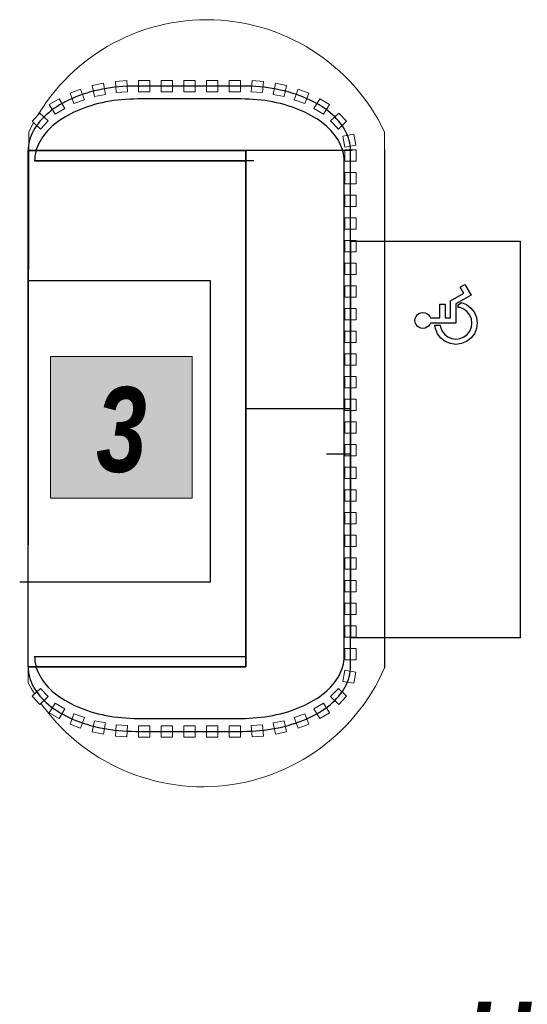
# Model space of a CAD drawing. Header units: millimetres. Extents: x -13157241 to -13144429, y -44179 to -36532.
# Tile 6 of 26: x -13154561 to -13153665, y -40530 to -38792. Entities that reach past the tile are written whole.
import ezdxf

# ---------------------------------------------------------------- set-up
doc = ezdxf.new("R2010")
doc.units = ezdxf.units.MM
doc.header["$MEASUREMENT"] = 0
doc.linetypes.add('Wipeout_Contour', pattern=[1000, 0, -1000])
for name, color, linetype in [('0._RDC (85)_1_0', 7, 'Continuous'), ('0._RDC (85)_1_AAG constr dalles', 7, 'Continuous'), ('0._RDC (85)_1_AAG constr Poteaux', 7, 'Continuous'), ('0._RDC (85)_1_AAG PRO VRD EP', 7, 'Continuous')]:
    doc.layers.add(name, color=color, linetype=linetype)
doc.styles.add('STYLE_GENERE_3', font='txt', dxfattribs={"width": 0.8})

msp = doc.modelspace()

# ---------------------------------------------------------------- hatches: boundary and pattern name
at = {"layer": '0._RDC (85)_1_0', "linetype": 'Continuous', "lineweight": 20, "true_color": 0xff9122}
msp.add_hatch(color=30, dxfattribs=at).paths.add_polyline_path([(-13154506.4, -39386), (-13154506.4, -39636), (-13154256.4, -39636), (-13154256.4, -39386)])

# ---------------------------------------------------------------- linework, layer by layer
at = {"layer": '0._RDC (85)_1_0', "color": 7, "linetype": 'Continuous', "lineweight": 30}
for p, q in [((-13153916.9, -39020.7), (-13153916.9, -39070.7)), ((-13153916.9, -39070.7), (-13153916.9, -39885.7)), ((-13153916.9, -39885.7), (-13153916.9, -39935.7))]:
    msp.add_line(p, q, dxfattribs=at)
at = {"layer": '0._RDC (85)_1_0', "color": 7, "linetype": 'Continuous', "lineweight": 30, "flags": 128}
for points in [[(-13154161.6, -39022.6), (-13154545.9, -39022.6)], [(-13154161.6, -39022.6), (-13154545.9, -39022.6)], [(-13154161.6, -39022.6), (-13154545.9, -39022.6)], [(-13154545.8, -39252.6), (-13154545.8, -39022.6)], [(-13154545.8, -39022.6), (-13154161.6, -39022.6)], [(-13154161.6, -39022.6), (-13154161.6, -39933.9)], [(-13154161.6, -39933.9), (-13154161.6, -39478.2), (-13154161.6, -39022.6)], [(-13154161.6, -39933.9), (-13154161.6, -39478.2), (-13154161.6, -39022.6)], [(-13154161.6, -39933.9), (-13154161.6, -39478.2), (-13154161.6, -39022.6)], [(-13154534.6, -39040.5), (-13154161.6, -39040.5)], [(-13154161.6, -39040.8), (-13154534.6, -39040.8)], [(-13154161.6, -39915.6), (-13154161.6, -39040.8)], [(-13154147.4, -39040.8), (-13154161.6, -39040.8)], [(-13153676.9, -39882.7), (-13153676.9, -39182.7)], [(-13154545.8, -39783.9), (-13154545.8, -39252.6)], [(-13154224.3, -39252.6), (-13154545.8, -39252.6)], [(-13154224.3, -39783.9), (-13154224.3, -39252.6)], [(-13153783.2, -39263.6), (-13153775, -39258.9)], [(-13153775, -39258.9), (-13153764.2, -39277.6)], [(-13153800.3, -39287.6), (-13153777, -39274.2)], [(-13153764.2, -39277.6), (-13153790.9, -39293)], [(-13153777, -39274.2), (-13153783.2, -39263.6)], [(-13153764.2, -39277.6), (-13153768.9, -39269.5)], [(-13153781.2, -39290.9), (-13153772.2, -39294.6), (-13153764.4, -39300.6), (-13153758.4, -39308.4), (-13153754.7, -39317.4), (-13153753.4, -39327.1), (-13153754.7, -39336.8), (-13153758.4, -39345.9), (-13153764.4, -39353.7), (-13153772.2, -39359.6), (-13153781.2, -39363.4), (-13153790.9, -39364.7), (-13153800.7, -39363.4), (-13153809.7, -39359.6), (-13153817.5, -39353.7), (-13153823.5, -39345.9), (-13153827.2, -39336.8), (-13153828, -39330.8)], [(-13153819.3, -39317.7), (-13153819.3, -39293.9)], [(-13153819.3, -39293.9), (-13153809.9, -39293.9)], [(-13153809.9, -39293.9), (-13153809.9, -39317.7)], [(-13153800.3, -39317.7), (-13153800.3, -39287.6)], [(-13153790.9, -39293), (-13153790.9, -39327.1)], [(-13153787.3, -39294.8), (-13153781.2, -39290.9)], [(-13153787.3, -39299.4), (-13153787.3, -39294.8)], [(-13153835.9, -39327.1), (-13153836.9, -39329.5), (-13153839.2, -39332.4), (-13153842.1, -39334.6), (-13153845.5, -39336), (-13153849.1, -39336.5), (-13153852.8, -39336), (-13153856.2, -39334.6), (-13153859.1, -39332.4), (-13153861.3, -39329.5), (-13153862.7, -39326.1), (-13153863.2, -39322.4), (-13153862.7, -39318.8), (-13153861.3, -39315.4), (-13153859.1, -39312.5), (-13153856.2, -39310.2), (-13153852.8, -39308.8), (-13153849.1, -39308.4), (-13153845.5, -39308.8), (-13153842.1, -39310.2), (-13153839.2, -39312.5), (-13153836.9, -39315.4), (-13153835.9, -39317.7)], [(-13153818.6, -39330.8), (-13153818.1, -39334.4), (-13153815.3, -39341.2), (-13153810.8, -39347), (-13153805, -39351.5), (-13153798.2, -39354.3), (-13153790.9, -39355.3), (-13153783.6, -39354.3), (-13153776.9, -39351.5), (-13153771, -39347), (-13153766.5, -39341.2), (-13153763.7, -39334.4), (-13153762.8, -39327.1), (-13153763.7, -39319.8), (-13153766.5, -39313), (-13153771, -39307.2), (-13153776.9, -39302.7), (-13153783.6, -39299.9), (-13153787.3, -39299.4)], [(-13153835.9, -39317.7), (-13153819.3, -39317.7)], [(-13153790.9, -39327.1), (-13153835.9, -39327.1)], [(-13153828, -39330.8), (-13153818.6, -39330.8)], [(-13153809.9, -39317.7), (-13153800.3, -39317.7)], [(-13154560.9, -39783.9), (-13154545.8, -39783.9), (-13154224.3, -39783.9)], [(-13154545.8, -39933.9), (-13154545.8, -39783.9)], [(-13154534.6, -39915.6), (-13154161.6, -39915.6)], [(-13154545.9, -39933.9), (-13154161.6, -39933.9)], [(-13154545.9, -39933.9), (-13154161.6, -39933.9)], [(-13154545.9, -39933.9), (-13154161.6, -39933.9)], [(-13154161.6, -39933.9), (-13154545.8, -39933.9)]]:
    msp.add_lwpolyline(points, dxfattribs=at)
at = {"layer": '0._RDC (85)_1_0', "color": 7, "linetype": 'Continuous', "lineweight": 20, "flags": 128}
msp.add_lwpolyline([(-13154506.4, -39386), (-13154256.4, -39386), (-13154256.4, -39636), (-13154506.4, -39636)], close=True, dxfattribs=at)
at = {"layer": '0._RDC (85)_1_AAG constr dalles', "color": 250, "linetype": 'Continuous', "lineweight": 0, "true_color": 0x191919, "flags": 128}
msp.add_lwpolyline([(-13154546, -39961.9, 0.624646), (-13153916.9, -39935.7), (-13153916.9, -38990, 0.631773), (-13154544.9, -38989.9)], format="xyb", close=True, dxfattribs=at)

# ---------------------------------------------------------------- texts
at = {"layer": '0._RDC (85)_1_AAG PRO VRD EP', "color": 250, "linetype": 'Continuous', "lineweight": 0, "true_color": 0x191919, "insert": (-13154381.4, -39592.1), "char_height": 150, "attachment_point": 8, "style": 'STYLE_GENERE_3'}
msp.add_mtext('\\A1;{\\pqc;\\fCentury Gothic|b1|i1|c0|p0;\\W0.800000;3}', dxfattribs=at)

# ---------------------------------------------------------------- wipeouts: each hides what was drawn before it
at = {"color": 254, "linetype": 'Wipeout_Contour', "lineweight": 0, "ltscale": 52613514.91830923}
msp.add_wipeout([(-13153857.9, -40730.6), (-13152774.3, -40730.6), (-13152774.3, -40461.5), (-13153857.9, -40461.5)], dxfattribs=at).dxf.layer = '0._RDC (85)_1_0'

# ---------------------------------------------------------------- next in the draw order: texts
at = {"layer": '0._RDC (85)_1_0', "color": 250, "linetype": 'Continuous', "lineweight": 0, "true_color": 0x191919, "insert": (-13153316.1, -40677.1), "char_height": 150, "attachment_point": 8, "style": 'STYLE_GENERE_3'}
msp.add_mtext('\\A1;{\\pqc;\\fCentury Gothic|b1|i1|c0|p0;\\W0.800000;HSP \\fCentury Gothic|b1|i1|c0|p0;\\W0.800000;300\\fCentury Gothic|b1|i1|c0|p0;\\W0.800000; cm}', dxfattribs=at)

# ---------------------------------------------------------------- next in the draw order: wipeouts: each hides what was drawn before it
at = {"color": 254, "linetype": 'Wipeout_Contour', "lineweight": 0, "ltscale": 52618067.49325754}
msp.add_wipeout([(-13154453.3, -38914.2), (-13154472.1, -38921), (-13154465.2, -38939.8), (-13154446.5, -38933)], dxfattribs=at).dxf.layer = '0._RDC (85)_1_AAG constr Poteaux'
at = {"color": 254, "linetype": 'Wipeout_Contour', "lineweight": 0, "ltscale": 52617914.58149637}
msp.add_wipeout([(-13154413.2, -38903.8), (-13154432.8, -38907.7), (-13154428.9, -38927.3), (-13154409.3, -38923.4)], dxfattribs=at).dxf.layer = '0._RDC (85)_1_AAG constr Poteaux'
at = {"color": 254, "linetype": 'Wipeout_Contour', "lineweight": 0, "ltscale": 52617755.93949653}
msp.add_wipeout([(-13154372.1, -38899), (-13154392.1, -38900.4), (-13154390.7, -38920.3), (-13154370.8, -38919)], dxfattribs=at).dxf.layer = '0._RDC (85)_1_AAG constr Poteaux'
at = {"color": 254, "linetype": 'Wipeout_Contour', "lineweight": 0, "ltscale": 52617595.9031151}
msp.add_wipeout([(-13154331.4, -38898.7), (-13154351.4, -38898.7), (-13154351.4, -38918.7), (-13154331.4, -38918.7)], dxfattribs=at).dxf.layer = '0._RDC (85)_1_AAG constr Poteaux'
at = {"color": 254, "linetype": 'Wipeout_Contour', "lineweight": 0, "ltscale": 52617435.90381502}
msp.add_wipeout([(-13154291.4, -38898.7), (-13154311.4, -38898.7), (-13154311.4, -38918.7), (-13154291.4, -38918.7)], dxfattribs=at).dxf.layer = '0._RDC (85)_1_AAG constr Poteaux'
at = {"color": 254, "linetype": 'Wipeout_Contour', "lineweight": 0, "ltscale": 52617275.90451493}
msp.add_wipeout([(-13154271.4, -38898.7), (-13154271.4, -38918.7), (-13154251.4, -38918.7), (-13154251.4, -38898.7)], dxfattribs=at).dxf.layer = '0._RDC (85)_1_AAG constr Poteaux'
at = {"color": 254, "linetype": 'Wipeout_Contour', "lineweight": 0, "ltscale": 52617115.90521486}
msp.add_wipeout([(-13154231.4, -38898.7), (-13154231.4, -38918.7), (-13154211.4, -38918.7), (-13154211.4, -38898.7)], dxfattribs=at).dxf.layer = '0._RDC (85)_1_AAG constr Poteaux'
at = {"color": 254, "linetype": 'Wipeout_Contour', "lineweight": 0, "ltscale": 52616955.90591478}
msp.add_wipeout([(-13154191.4, -38898.7), (-13154191.4, -38918.7), (-13154171.4, -38918.7), (-13154171.4, -38898.7)], dxfattribs=at).dxf.layer = '0._RDC (85)_1_AAG constr Poteaux'
at = {"color": 254, "linetype": 'Wipeout_Contour', "lineweight": 0, "ltscale": 52616795.89256749}
msp.add_wipeout([(-13154150.7, -38899), (-13154152.1, -38919), (-13154132.1, -38920.3), (-13154130.8, -38900.4)], dxfattribs=at).dxf.layer = '0._RDC (85)_1_AAG constr Poteaux'
at = {"color": 254, "linetype": 'Wipeout_Contour', "lineweight": 0, "ltscale": 52616637.39004522}
msp.add_wipeout([(-13154109.6, -38903.8), (-13154113.5, -38923.4), (-13154093.9, -38927.3), (-13154090, -38907.7)], dxfattribs=at).dxf.layer = '0._RDC (85)_1_AAG constr Poteaux'
at = {"color": 254, "linetype": 'Wipeout_Contour', "lineweight": 0, "ltscale": 52616484.7486173}
msp.add_wipeout([(-13154069.5, -38914.2), (-13154076.4, -38933), (-13154057.6, -38939.8), (-13154050.8, -38921)], dxfattribs=at).dxf.layer = '0._RDC (85)_1_AAG constr Poteaux'
at = {"color": 254, "linetype": 'Wipeout_Contour', "lineweight": 0, "ltscale": 52618209.94019786}
msp.add_wipeout([(-13154491.4, -38931.1), (-13154508.6, -38941.4), (-13154498.3, -38958.6), (-13154481.1, -38948.3)], dxfattribs=at).dxf.layer = '0._RDC (85)_1_AAG constr Poteaux'
at = {"color": 254, "linetype": 'Wipeout_Contour', "lineweight": 0, "ltscale": 52616342.7245087}
msp.add_wipeout([(-13154031.4, -38931.1), (-13154041.8, -38948.3), (-13154024.6, -38958.6), (-13154014.3, -38941.4)], dxfattribs=at).dxf.layer = '0._RDC (85)_1_AAG constr Poteaux'
at = {"color": 254, "linetype": 'Wipeout_Contour', "lineweight": 0, "ltscale": 52616139.21891277}
msp.add_wipeout([(-13153966.9, -39041.5), (-13153966.9, -39021.5), (-13153986.9, -39021.5), (-13153986.9, -39041.5)], dxfattribs=at).dxf.layer = '0._RDC (85)_1_AAG constr Poteaux'
at = {"color": 254, "linetype": 'Wipeout_Contour', "lineweight": 0, "ltscale": 52616139.69391833}
msp.add_wipeout([(-13153966.9, -39081.5), (-13153966.9, -39061.5), (-13153986.9, -39061.5), (-13153986.9, -39081.5)], dxfattribs=at).dxf.layer = '0._RDC (85)_1_AAG constr Poteaux'
at = {"color": 254, "linetype": 'Wipeout_Contour', "lineweight": 0, "ltscale": 52616140.16941044}
msp.add_wipeout([(-13153966.9, -39121.5), (-13153966.9, -39101.5), (-13153986.9, -39101.5), (-13153986.9, -39121.5)], dxfattribs=at).dxf.layer = '0._RDC (85)_1_AAG constr Poteaux'
at = {"color": 254, "linetype": 'Wipeout_Contour', "lineweight": 0, "ltscale": 52616140.64538909}
msp.add_wipeout([(-13153966.9, -39161.5), (-13153966.9, -39141.5), (-13153986.9, -39141.5), (-13153986.9, -39161.5)], dxfattribs=at).dxf.layer = '0._RDC (85)_1_AAG constr Poteaux'
at = {"color": 254, "linetype": 'Wipeout_Contour', "lineweight": 0, "ltscale": 52616141.12185428}
msp.add_wipeout([(-13153966.9, -39201.5), (-13153966.9, -39181.5), (-13153986.9, -39181.5), (-13153986.9, -39201.5)], dxfattribs=at).dxf.layer = '0._RDC (85)_1_AAG constr Poteaux'
at = {"color": 254, "linetype": 'Wipeout_Contour', "lineweight": 0, "ltscale": 52616141.598806}
msp.add_wipeout([(-13153966.9, -39241.5), (-13153966.9, -39221.5), (-13153986.9, -39221.5), (-13153986.9, -39241.5)], dxfattribs=at).dxf.layer = '0._RDC (85)_1_AAG constr Poteaux'
at = {"color": 254, "linetype": 'Wipeout_Contour', "lineweight": 0, "ltscale": 52616142.07624426}
msp.add_wipeout([(-13153966.9, -39281.5), (-13153966.9, -39261.5), (-13153986.9, -39261.5), (-13153986.9, -39281.5)], dxfattribs=at).dxf.layer = '0._RDC (85)_1_AAG constr Poteaux'
at = {"color": 254, "linetype": 'Wipeout_Contour', "lineweight": 0, "ltscale": 52616142.55416907}
msp.add_wipeout([(-13153966.9, -39321.5), (-13153966.9, -39301.5), (-13153986.9, -39301.5), (-13153986.9, -39321.5)], dxfattribs=at).dxf.layer = '0._RDC (85)_1_AAG constr Poteaux'
at = {"color": 254, "linetype": 'Wipeout_Contour', "lineweight": 0, "ltscale": 52616143.03258041}
msp.add_wipeout([(-13153966.9, -39361.5), (-13153966.9, -39341.5), (-13153986.9, -39341.5), (-13153986.9, -39361.5)], dxfattribs=at).dxf.layer = '0._RDC (85)_1_AAG constr Poteaux'
at = {"color": 254, "linetype": 'Wipeout_Contour', "lineweight": 0, "ltscale": 52616143.51147829}
msp.add_wipeout([(-13153966.9, -39401.5), (-13153966.9, -39381.5), (-13153986.9, -39381.5), (-13153986.9, -39401.5)], dxfattribs=at).dxf.layer = '0._RDC (85)_1_AAG constr Poteaux'
at = {"color": 254, "linetype": 'Wipeout_Contour', "lineweight": 0, "ltscale": 52616143.9908627}
msp.add_wipeout([(-13153966.9, -39441.5), (-13153966.9, -39421.5), (-13153986.9, -39421.5), (-13153986.9, -39441.5)], dxfattribs=at).dxf.layer = '0._RDC (85)_1_AAG constr Poteaux'
at = {"color": 254, "linetype": 'Wipeout_Contour', "lineweight": 0, "ltscale": 52616144.47073366}
msp.add_wipeout([(-13153966.9, -39481.5), (-13153966.9, -39461.5), (-13153986.9, -39461.5), (-13153986.9, -39481.5)], dxfattribs=at).dxf.layer = '0._RDC (85)_1_AAG constr Poteaux'
at = {"color": 254, "linetype": 'Wipeout_Contour', "lineweight": 0, "ltscale": 52616144.95109116}
msp.add_wipeout([(-13153966.9, -39521.5), (-13153966.9, -39501.5), (-13153986.9, -39501.5), (-13153986.9, -39521.5)], dxfattribs=at).dxf.layer = '0._RDC (85)_1_AAG constr Poteaux'
at = {"color": 254, "linetype": 'Wipeout_Contour', "lineweight": 0, "ltscale": 52616145.43193519}
msp.add_wipeout([(-13153966.9, -39561.5), (-13153966.9, -39541.5), (-13153986.9, -39541.5), (-13153986.9, -39561.5)], dxfattribs=at).dxf.layer = '0._RDC (85)_1_AAG constr Poteaux'
at = {"color": 254, "linetype": 'Wipeout_Contour', "lineweight": 0, "ltscale": 52616145.91326576}
msp.add_wipeout([(-13153966.9, -39601.5), (-13153966.9, -39581.5), (-13153986.9, -39581.5), (-13153986.9, -39601.5)], dxfattribs=at).dxf.layer = '0._RDC (85)_1_AAG constr Poteaux'
at = {"color": 254, "linetype": 'Wipeout_Contour', "lineweight": 0, "ltscale": 52616146.39508286}
msp.add_wipeout([(-13153966.9, -39641.5), (-13153966.9, -39621.5), (-13153986.9, -39621.5), (-13153986.9, -39641.5)], dxfattribs=at).dxf.layer = '0._RDC (85)_1_AAG constr Poteaux'
at = {"color": 254, "linetype": 'Wipeout_Contour', "lineweight": 0, "ltscale": 52616146.87738651}
msp.add_wipeout([(-13153966.9, -39681.5), (-13153966.9, -39661.5), (-13153986.9, -39661.5), (-13153986.9, -39681.5)], dxfattribs=at).dxf.layer = '0._RDC (85)_1_AAG constr Poteaux'
at = {"color": 254, "linetype": 'Wipeout_Contour', "lineweight": 0, "ltscale": 52616147.3601767}
msp.add_wipeout([(-13153966.9, -39721.5), (-13153966.9, -39701.5), (-13153986.9, -39701.5), (-13153986.9, -39721.5)], dxfattribs=at).dxf.layer = '0._RDC (85)_1_AAG constr Poteaux'
at = {"color": 254, "linetype": 'Wipeout_Contour', "lineweight": 0, "ltscale": 52616147.84345342}
msp.add_wipeout([(-13153966.9, -39761.5), (-13153966.9, -39741.5), (-13153986.9, -39741.5), (-13153986.9, -39761.5)], dxfattribs=at).dxf.layer = '0._RDC (85)_1_AAG constr Poteaux'
at = {"color": 254, "linetype": 'Wipeout_Contour', "lineweight": 0, "ltscale": 52616148.32721668}
msp.add_wipeout([(-13153966.9, -39801.5), (-13153966.9, -39781.5), (-13153986.9, -39781.5), (-13153986.9, -39801.5)], dxfattribs=at).dxf.layer = '0._RDC (85)_1_AAG constr Poteaux'
at = {"color": 254, "linetype": 'Wipeout_Contour', "lineweight": 0, "ltscale": 52616148.81146648}
msp.add_wipeout([(-13153966.9, -39841.5), (-13153966.9, -39821.5), (-13153986.9, -39821.5), (-13153986.9, -39841.5)], dxfattribs=at).dxf.layer = '0._RDC (85)_1_AAG constr Poteaux'
at = {"color": 254, "linetype": 'Wipeout_Contour', "lineweight": 0, "ltscale": 52616149.29620282}
msp.add_wipeout([(-13153966.9, -39881.5), (-13153966.9, -39861.5), (-13153986.9, -39861.5), (-13153986.9, -39881.5)], dxfattribs=at).dxf.layer = '0._RDC (85)_1_AAG constr Poteaux'
at = {"color": 254, "linetype": 'Wipeout_Contour', "lineweight": 0, "ltscale": 52616149.78142569}
msp.add_wipeout([(-13153966.9, -39921.5), (-13153966.9, -39901.5), (-13153986.9, -39901.5), (-13153986.9, -39921.5)], dxfattribs=at).dxf.layer = '0._RDC (85)_1_AAG constr Poteaux'
at = {"color": 254, "linetype": 'Wipeout_Contour', "lineweight": 0, "ltscale": 52616159.23769826}
msp.add_wipeout([(-13153971, -39963), (-13153967.6, -39943.3), (-13153987.3, -39939.9), (-13153990.7, -39959.6)], dxfattribs=at).dxf.layer = '0._RDC (85)_1_AAG constr Poteaux'
at = {"color": 254, "linetype": 'Wipeout_Contour', "lineweight": 0, "ltscale": 52618222.7460609}
msp.add_wipeout([(-13154491.4, -40025.3), (-13154481.1, -40008.2), (-13154498.3, -39997.9), (-13154508.6, -40015)], dxfattribs=at).dxf.layer = '0._RDC (85)_1_AAG constr Poteaux'
at = {"color": 254, "linetype": 'Wipeout_Contour', "lineweight": 0, "ltscale": 52616355.53082619}
msp.add_wipeout([(-13154031.4, -40025.3), (-13154014.3, -40015), (-13154024.6, -39997.9), (-13154041.8, -40008.2)], dxfattribs=at).dxf.layer = '0._RDC (85)_1_AAG constr Poteaux'
at = {"color": 254, "linetype": 'Wipeout_Contour', "lineweight": 0, "ltscale": 52618080.72786967}
msp.add_wipeout([(-13154453.3, -40042.3), (-13154446.5, -40023.5), (-13154465.2, -40016.6), (-13154472.1, -40035.4)], dxfattribs=at).dxf.layer = '0._RDC (85)_1_AAG constr Poteaux'
at = {"color": 254, "linetype": 'Wipeout_Contour', "lineweight": 0, "ltscale": 52616497.98362754}
msp.add_wipeout([(-13154069.5, -40042.3), (-13154050.8, -40035.4), (-13154057.6, -40016.6), (-13154076.4, -40023.5)], dxfattribs=at).dxf.layer = '0._RDC (85)_1_AAG constr Poteaux'
at = {"color": 254, "linetype": 'Wipeout_Contour', "lineweight": 0, "ltscale": 52617928.09034515}
msp.add_wipeout([(-13154413.2, -40052.6), (-13154409.3, -40033), (-13154428.9, -40029.1), (-13154432.8, -40048.7)], dxfattribs=at).dxf.layer = '0._RDC (85)_1_AAG constr Poteaux'
at = {"color": 254, "linetype": 'Wipeout_Contour', "lineweight": 0, "ltscale": 52617769.5898896}
msp.add_wipeout([(-13154372.1, -40057.4), (-13154370.8, -40037.5), (-13154390.7, -40036.1), (-13154392.1, -40056.1)], dxfattribs=at).dxf.layer = '0._RDC (85)_1_AAG constr Poteaux'
at = {"color": 254, "linetype": 'Wipeout_Contour', "lineweight": 0, "ltscale": 52617609.57692054}
msp.add_wipeout([(-13154331.4, -40057.8), (-13154331.4, -40037.8), (-13154351.4, -40037.8), (-13154351.4, -40057.8)], dxfattribs=at).dxf.layer = '0._RDC (85)_1_AAG constr Poteaux'
at = {"color": 254, "linetype": 'Wipeout_Contour', "lineweight": 0, "ltscale": 52617449.57766203}
msp.add_wipeout([(-13154291.4, -40057.8), (-13154291.4, -40037.8), (-13154311.4, -40037.8), (-13154311.4, -40057.8)], dxfattribs=at).dxf.layer = '0._RDC (85)_1_AAG constr Poteaux'
at = {"color": 254, "linetype": 'Wipeout_Contour', "lineweight": 0, "ltscale": 52617289.57840353}
msp.add_wipeout([(-13154271.4, -40057.8), (-13154251.4, -40057.8), (-13154251.4, -40037.8), (-13154271.4, -40037.8)], dxfattribs=at).dxf.layer = '0._RDC (85)_1_AAG constr Poteaux'
at = {"color": 254, "linetype": 'Wipeout_Contour', "lineweight": 0, "ltscale": 52617129.57914503}
msp.add_wipeout([(-13154231.4, -40057.8), (-13154211.4, -40057.8), (-13154211.4, -40037.8), (-13154231.4, -40037.8)], dxfattribs=at).dxf.layer = '0._RDC (85)_1_AAG constr Poteaux'
at = {"color": 254, "linetype": 'Wipeout_Contour', "lineweight": 0, "ltscale": 52616969.57988654}
msp.add_wipeout([(-13154191.4, -40057.8), (-13154171.4, -40057.8), (-13154171.4, -40037.8), (-13154191.4, -40037.8)], dxfattribs=at).dxf.layer = '0._RDC (85)_1_AAG constr Poteaux'
at = {"color": 254, "linetype": 'Wipeout_Contour', "lineweight": 0, "ltscale": 52616809.54320962}
msp.add_wipeout([(-13154150.7, -40057.4), (-13154130.8, -40056.1), (-13154132.1, -40036.1), (-13154152.1, -40037.5)], dxfattribs=at).dxf.layer = '0._RDC (85)_1_AAG constr Poteaux'
at = {"color": 254, "linetype": 'Wipeout_Contour', "lineweight": 0, "ltscale": 52616650.8992219}
msp.add_wipeout([(-13154109.6, -40052.6), (-13154090, -40048.7), (-13154093.9, -40029.1), (-13154113.5, -40033)], dxfattribs=at).dxf.layer = '0._RDC (85)_1_AAG constr Poteaux'

# ---------------------------------------------------------------- next in the draw order: linework, layer by layer
at = {"layer": '0._RDC (85)_1_0', "color": 7, "linetype": 'Continuous', "lineweight": 30, "flags": 128}
for points in [[(-13153976.9, -39182.7), (-13153976.9, -39882.7)], [(-13153976.9, -39182.7), (-13153676.9, -39182.7)], [(-13153976.9, -39478.2), (-13154161.6, -39478.2)], [(-13153976.9, -39478.2), (-13154161.6, -39478.2)], [(-13153976.9, -39478.2), (-13154161.6, -39478.2)], [(-13154019.6, -39558.2), (-13153988.3, -39558.2), (-13153976.9, -39558.2)], [(-13153676.9, -39882.7), (-13153976.9, -39882.7)]]:
    msp.add_lwpolyline(points, dxfattribs=at)
at = {"layer": '0._RDC (85)_1_AAG constr Poteaux', "color": 7, "linetype": 'Continuous', "lineweight": 20, "flags": 128}
for points in [[(-13154453.3, -38914.2), (-13154472.1, -38921), (-13154465.2, -38939.8), (-13154446.5, -38933)], [(-13154413.2, -38903.8), (-13154432.8, -38907.7), (-13154428.9, -38927.3), (-13154409.3, -38923.4)], [(-13154372.1, -38899), (-13154392.1, -38900.4), (-13154390.7, -38920.3), (-13154370.8, -38919)], [(-13154331.4, -38898.7), (-13154351.4, -38898.7), (-13154351.4, -38918.7), (-13154331.4, -38918.7)], [(-13154291.4, -38898.7), (-13154311.4, -38898.7), (-13154311.4, -38918.7), (-13154291.4, -38918.7)], [(-13154271.4, -38898.7), (-13154251.4, -38898.7), (-13154251.4, -38918.7), (-13154271.4, -38918.7)], [(-13154231.4, -38898.7), (-13154211.4, -38898.7), (-13154211.4, -38918.7), (-13154231.4, -38918.7)], [(-13154191.4, -38898.7), (-13154171.4, -38898.7), (-13154171.4, -38918.7), (-13154191.4, -38918.7)], [(-13154150.7, -38899), (-13154130.8, -38900.4), (-13154132.1, -38920.3), (-13154152.1, -38919)], [(-13154109.6, -38903.8), (-13154090, -38907.7), (-13154093.9, -38927.3), (-13154113.5, -38923.4)], [(-13154069.5, -38914.2), (-13154050.8, -38921), (-13154057.6, -38939.8), (-13154076.4, -38933)], [(-13154491.4, -38931.1), (-13154508.6, -38941.4), (-13154498.3, -38958.6), (-13154481.1, -38948.3)], [(-13154031.4, -38931.1), (-13154014.3, -38941.4), (-13154024.6, -38958.6), (-13154041.8, -38948.3)], [(-13153966.9, -39041.5), (-13153966.9, -39021.5), (-13153986.9, -39021.5), (-13153986.9, -39041.5)], [(-13153966.9, -39081.5), (-13153966.9, -39061.5), (-13153986.9, -39061.5), (-13153986.9, -39081.5)], [(-13153966.9, -39121.5), (-13153966.9, -39101.5), (-13153986.9, -39101.5), (-13153986.9, -39121.5)], [(-13153966.9, -39161.5), (-13153966.9, -39141.5), (-13153986.9, -39141.5), (-13153986.9, -39161.5)], [(-13153966.9, -39201.5), (-13153966.9, -39181.5), (-13153986.9, -39181.5), (-13153986.9, -39201.5)], [(-13153966.9, -39241.5), (-13153966.9, -39221.5), (-13153986.9, -39221.5), (-13153986.9, -39241.5)], [(-13153966.9, -39281.5), (-13153966.9, -39261.5), (-13153986.9, -39261.5), (-13153986.9, -39281.5)], [(-13153966.9, -39321.5), (-13153966.9, -39301.5), (-13153986.9, -39301.5), (-13153986.9, -39321.5)], [(-13153966.9, -39361.5), (-13153966.9, -39341.5), (-13153986.9, -39341.5), (-13153986.9, -39361.5)], [(-13153966.9, -39401.5), (-13153966.9, -39381.5), (-13153986.9, -39381.5), (-13153986.9, -39401.5)], [(-13153966.9, -39441.5), (-13153966.9, -39421.5), (-13153986.9, -39421.5), (-13153986.9, -39441.5)], [(-13153966.9, -39481.5), (-13153966.9, -39461.5), (-13153986.9, -39461.5), (-13153986.9, -39481.5)], [(-13153966.9, -39521.5), (-13153966.9, -39501.5), (-13153986.9, -39501.5), (-13153986.9, -39521.5)], [(-13153966.9, -39561.5), (-13153966.9, -39541.5), (-13153986.9, -39541.5), (-13153986.9, -39561.5)], [(-13153966.9, -39601.5), (-13153966.9, -39581.5), (-13153986.9, -39581.5), (-13153986.9, -39601.5)], [(-13153966.9, -39641.5), (-13153966.9, -39621.5), (-13153986.9, -39621.5), (-13153986.9, -39641.5)], [(-13153966.9, -39681.5), (-13153966.9, -39661.5), (-13153986.9, -39661.5), (-13153986.9, -39681.5)], [(-13153966.9, -39721.5), (-13153966.9, -39701.5), (-13153986.9, -39701.5), (-13153986.9, -39721.5)], [(-13153966.9, -39761.5), (-13153966.9, -39741.5), (-13153986.9, -39741.5), (-13153986.9, -39761.5)], [(-13153966.9, -39801.5), (-13153966.9, -39781.5), (-13153986.9, -39781.5), (-13153986.9, -39801.5)], [(-13153966.9, -39841.5), (-13153966.9, -39821.5), (-13153986.9, -39821.5), (-13153986.9, -39841.5)], [(-13153966.9, -39881.5), (-13153966.9, -39861.5), (-13153986.9, -39861.5), (-13153986.9, -39881.5)], [(-13153966.9, -39921.5), (-13153966.9, -39901.5), (-13153986.9, -39901.5), (-13153986.9, -39921.5)], [(-13153971, -39963), (-13153967.6, -39943.3), (-13153987.3, -39939.9), (-13153990.7, -39959.6)], [(-13154491.4, -40025.3), (-13154508.6, -40015), (-13154498.3, -39997.9), (-13154481.1, -40008.2)], [(-13154031.4, -40025.3), (-13154014.3, -40015), (-13154024.6, -39997.9), (-13154041.8, -40008.2)], [(-13154453.3, -40042.3), (-13154472.1, -40035.4), (-13154465.2, -40016.6), (-13154446.5, -40023.5)], [(-13154069.5, -40042.3), (-13154050.8, -40035.4), (-13154057.6, -40016.6), (-13154076.4, -40023.5)], [(-13154413.2, -40052.6), (-13154432.8, -40048.7), (-13154428.9, -40029.1), (-13154409.3, -40033)], [(-13154372.1, -40057.4), (-13154392.1, -40056.1), (-13154390.7, -40036.1), (-13154370.8, -40037.5)], [(-13154331.4, -40057.8), (-13154351.4, -40057.8), (-13154351.4, -40037.8), (-13154331.4, -40037.8)], [(-13154291.4, -40057.8), (-13154311.4, -40057.8), (-13154311.4, -40037.8), (-13154291.4, -40037.8)], [(-13154271.4, -40057.8), (-13154251.4, -40057.8), (-13154251.4, -40037.8), (-13154271.4, -40037.8)], [(-13154231.4, -40057.8), (-13154211.4, -40057.8), (-13154211.4, -40037.8), (-13154231.4, -40037.8)], [(-13154191.4, -40057.8), (-13154171.4, -40057.8), (-13154171.4, -40037.8), (-13154191.4, -40037.8)], [(-13154150.7, -40057.4), (-13154130.8, -40056.1), (-13154132.1, -40036.1), (-13154152.1, -40037.5)], [(-13154109.6, -40052.6), (-13154090, -40048.7), (-13154093.9, -40029.1), (-13154113.5, -40033)]]:
    msp.add_lwpolyline(points, close=True, dxfattribs=at)

# ---------------------------------------------------------------- next in the draw order: wipeouts: each hides what was drawn before it
at = {"color": 254, "linetype": 'Wipeout_Contour', "lineweight": 0, "ltscale": 52618330.25260725}
msp.add_wipeout([(-13154525.3, -38956.3), (-13154539, -38970.9), (-13154524.4, -38984.6), (-13154510.7, -38970)], dxfattribs=at).dxf.layer = '0._RDC (85)_1_AAG constr Poteaux'
at = {"color": 254, "linetype": 'Wipeout_Contour', "lineweight": 0, "ltscale": 52616223.01798534}
msp.add_wipeout([(-13153997.6, -38956.3), (-13154012.2, -38970), (-13153998.5, -38984.6), (-13153983.9, -38970.9)], dxfattribs=at).dxf.layer = '0._RDC (85)_1_AAG constr Poteaux'
at = {"color": 254, "linetype": 'Wipeout_Contour', "lineweight": 0, "ltscale": 52616147.87613479}
msp.add_wipeout([(-13153971, -38993.5), (-13153990.7, -38996.9), (-13153987.3, -39016.6), (-13153967.6, -39013.2)], dxfattribs=at).dxf.layer = '0._RDC (85)_1_AAG constr Poteaux'
at = {"color": 254, "linetype": 'Wipeout_Contour', "lineweight": 0, "ltscale": 52618342.44447094}
msp.add_wipeout([(-13154525.3, -40000.2), (-13154510.7, -39986.5), (-13154524.4, -39971.9), (-13154539, -39985.6)], dxfattribs=at).dxf.layer = '0._RDC (85)_1_AAG constr Poteaux'
at = {"color": 254, "linetype": 'Wipeout_Contour', "lineweight": 0, "ltscale": 52616235.21033732}
msp.add_wipeout([(-13153997.6, -40000.2), (-13153983.9, -39985.6), (-13153998.5, -39971.9), (-13154012.2, -39986.5)], dxfattribs=at).dxf.layer = '0._RDC (85)_1_AAG constr Poteaux'

# ---------------------------------------------------------------- next in the draw order: linework, layer by layer
at = {"layer": '0._RDC (85)_1_0', "color": 7, "linetype": 'Continuous', "lineweight": 30, "flags": 128}
for points in [[(-13154545.9, -39933.9), (-13154545.8, -39938.3), (-13154545.3, -39942.8), (-13154544.6, -39947.2), (-13154543.6, -39951.7), (-13154542.3, -39956.1), (-13154540.7, -39960.4), (-13154538.8, -39964.8), (-13154536.7, -39969), (-13154534.2, -39973.3), (-13154531.5, -39977.4), (-13154528.5, -39981.5), (-13154525.3, -39985.6), (-13154521.8, -39989.5), (-13154518, -39993.4), (-13154514, -39997.1), (-13154509.7, -40000.8), (-13154505.2, -40004.4), (-13154500.5, -40007.8), (-13154495.5, -40011.2), (-13154490.4, -40014.4), (-13154485, -40017.5), (-13154479.4, -40020.5), (-13154473.7, -40023.3), (-13154467.8, -40026), (-13154461.6, -40028.6), (-13154455.4, -40031), (-13154448.9, -40033.2), (-13154442.4, -40035.3), (-13154435.7, -40037.3), (-13154428.8, -40039.1), (-13154421.9, -40040.7), (-13154414.9, -40042.2), (-13154407.7, -40043.5), (-13154400.5, -40044.6), (-13154393.3, -40045.6), (-13154385.9, -40046.4), (-13154378.6, -40047), (-13154371.1, -40047.4), (-13154363.7, -40047.7), (-13154356.3, -40047.8), (-13154166.6, -40047.8), (-13154159.2, -40047.7), (-13154151.7, -40047.4), (-13154144.3, -40047), (-13154136.9, -40046.4), (-13154129.6, -40045.6), (-13154122.3, -40044.6), (-13154115.1, -40043.5), (-13154108, -40042.2), (-13154101, -40040.7), (-13154094, -40039.1), (-13154087.2, -40037.3), (-13154080.5, -40035.3), (-13154073.9, -40033.2), (-13154067.5, -40031), (-13154061.2, -40028.6), (-13154055.1, -40026), (-13154049.2, -40023.3), (-13154043.4, -40020.5), (-13154037.9, -40017.5), (-13154032.5, -40014.4), (-13154027.3, -40011.2), (-13154022.4, -40007.8), (-13154017.6, -40004.4), (-13154013.2, -40000.8), (-13154008.9, -39997.1), (-13154004.9, -39993.4), (-13154001.1, -39989.5), (-13153997.6, -39985.6), (-13153994.4, -39981.5), (-13153991.4, -39977.4), (-13153988.7, -39973.3), (-13153986.2, -39969), (-13153984.1, -39964.8), (-13153982.2, -39960.4), (-13153980.6, -39956.1), (-13153979.3, -39951.7), (-13153978.2, -39947.2), (-13153977.5, -39942.8), (-13153977.1, -39938.3), (-13153976.9, -39933.9), (-13153976.9, -39478.2), (-13153976.9, -39022.6), (-13153977.1, -39018.1), (-13153977.5, -39013.7), (-13153978.2, -39009.2), (-13153979.3, -39004.8), (-13153980.6, -39000.4), (-13153982.2, -38996), (-13153984.1, -38991.7), (-13153986.2, -38987.4), (-13153988.7, -38983.2), (-13153991.4, -38979), (-13153994.4, -38974.9), (-13153997.6, -38970.9), (-13154001.1, -38967), (-13154004.9, -38963.1), (-13154008.9, -38959.3), (-13154013.2, -38955.7), (-13154017.6, -38952.1), (-13154022.4, -38948.6), (-13154027.3, -38945.3), (-13154032.5, -38942.1), (-13154037.9, -38939), (-13154043.4, -38936), (-13154049.2, -38933.2), (-13154055.1, -38930.5), (-13154061.2, -38927.9), (-13154067.5, -38925.5), (-13154073.9, -38923.2), (-13154080.5, -38921.1), (-13154087.2, -38919.2), (-13154094, -38917.4), (-13154101, -38915.7), (-13154108, -38914.3), (-13154115.1, -38913), (-13154122.3, -38911.9), (-13154129.6, -38910.9), (-13154136.9, -38910.1), (-13154144.3, -38909.5), (-13154151.7, -38909.1), (-13154159.2, -38908.8), (-13154166.6, -38908.7), (-13154356.3, -38908.7), (-13154363.7, -38908.8), (-13154371.1, -38909.1), (-13154378.6, -38909.5), (-13154385.9, -38910.1), (-13154393.3, -38910.9), (-13154400.5, -38911.9), (-13154407.7, -38913), (-13154414.9, -38914.3), (-13154421.9, -38915.7), (-13154428.8, -38917.4), (-13154435.7, -38919.2), (-13154442.4, -38921.1), (-13154448.9, -38923.2), (-13154455.4, -38925.5), (-13154461.6, -38927.9), (-13154467.8, -38930.5), (-13154473.7, -38933.2), (-13154479.4, -38936), (-13154485, -38939), (-13154490.4, -38942.1), (-13154495.5, -38945.3), (-13154500.5, -38948.6), (-13154505.2, -38952.1), (-13154509.7, -38955.7), (-13154514, -38959.3), (-13154518, -38963.1), (-13154521.8, -38967), (-13154525.3, -38970.9), (-13154528.5, -38974.9), (-13154531.5, -38979), (-13154534.2, -38983.2), (-13154536.7, -38987.4), (-13154538.8, -38991.7), (-13154540.7, -38996), (-13154542.3, -39000.4), (-13154543.6, -39004.8), (-13154544.6, -39009.2), (-13154545.3, -39013.7), (-13154545.8, -39018.1), (-13154545.9, -39022.6)], [(-13154545.9, -39933.9), (-13154545.8, -39938.3), (-13154545.3, -39942.8), (-13154544.6, -39947.2), (-13154543.6, -39951.7), (-13154542.3, -39956.1), (-13154540.7, -39960.4), (-13154538.8, -39964.8), (-13154536.7, -39969), (-13154534.2, -39973.3), (-13154531.5, -39977.4), (-13154528.5, -39981.5), (-13154525.3, -39985.6), (-13154521.8, -39989.5), (-13154518, -39993.4), (-13154514, -39997.1), (-13154509.7, -40000.8), (-13154505.2, -40004.4), (-13154500.5, -40007.8), (-13154495.5, -40011.2), (-13154490.4, -40014.4), (-13154485, -40017.5), (-13154479.4, -40020.5), (-13154473.7, -40023.3), (-13154467.8, -40026), (-13154461.6, -40028.6), (-13154455.4, -40031), (-13154448.9, -40033.2), (-13154442.4, -40035.3), (-13154435.7, -40037.3), (-13154428.8, -40039.1), (-13154421.9, -40040.7), (-13154414.9, -40042.2), (-13154407.7, -40043.5), (-13154400.5, -40044.6), (-13154393.3, -40045.6), (-13154385.9, -40046.4), (-13154378.6, -40047), (-13154371.1, -40047.4), (-13154363.7, -40047.7), (-13154356.3, -40047.8), (-13154166.6, -40047.8), (-13154159.2, -40047.7), (-13154151.7, -40047.4), (-13154144.3, -40047), (-13154136.9, -40046.4), (-13154129.6, -40045.6), (-13154122.3, -40044.6), (-13154115.1, -40043.5), (-13154108, -40042.2), (-13154101, -40040.7), (-13154094, -40039.1), (-13154087.2, -40037.3), (-13154080.5, -40035.3), (-13154073.9, -40033.2), (-13154067.5, -40031), (-13154061.2, -40028.6), (-13154055.1, -40026), (-13154049.2, -40023.3), (-13154043.4, -40020.5), (-13154037.9, -40017.5), (-13154032.5, -40014.4), (-13154027.3, -40011.2), (-13154022.4, -40007.8), (-13154017.6, -40004.4), (-13154013.2, -40000.8), (-13154008.9, -39997.1), (-13154004.9, -39993.4), (-13154001.1, -39989.5), (-13153997.6, -39985.6), (-13153994.4, -39981.5), (-13153991.4, -39977.4), (-13153988.7, -39973.3), (-13153986.2, -39969), (-13153984.1, -39964.8), (-13153982.2, -39960.4), (-13153980.6, -39956.1), (-13153979.3, -39951.7), (-13153978.2, -39947.2), (-13153977.5, -39942.8), (-13153977.1, -39938.3), (-13153976.9, -39933.9), (-13153976.9, -39478.2), (-13153976.9, -39022.6), (-13153977.1, -39018.1), (-13153977.5, -39013.7), (-13153978.2, -39009.2), (-13153979.3, -39004.8), (-13153980.6, -39000.4), (-13153982.2, -38996), (-13153984.1, -38991.7), (-13153986.2, -38987.4), (-13153988.7, -38983.2), (-13153991.4, -38979), (-13153994.4, -38974.9), (-13153997.6, -38970.9), (-13154001.1, -38967), (-13154004.9, -38963.1), (-13154008.9, -38959.3), (-13154013.2, -38955.7), (-13154017.6, -38952.1), (-13154022.4, -38948.6), (-13154027.3, -38945.3), (-13154032.5, -38942.1), (-13154037.9, -38939), (-13154043.4, -38936), (-13154049.2, -38933.2), (-13154055.1, -38930.5), (-13154061.2, -38927.9), (-13154067.5, -38925.5), (-13154073.9, -38923.2), (-13154080.5, -38921.1), (-13154087.2, -38919.2), (-13154094, -38917.4), (-13154101, -38915.7), (-13154108, -38914.3), (-13154115.1, -38913), (-13154122.3, -38911.9), (-13154129.6, -38910.9), (-13154136.9, -38910.1), (-13154144.3, -38909.5), (-13154151.7, -38909.1), (-13154159.2, -38908.8), (-13154166.6, -38908.7), (-13154356.3, -38908.7), (-13154363.7, -38908.8), (-13154371.1, -38909.1), (-13154378.6, -38909.5), (-13154385.9, -38910.1), (-13154393.3, -38910.9), (-13154400.5, -38911.9), (-13154407.7, -38913), (-13154414.9, -38914.3), (-13154421.9, -38915.7), (-13154428.8, -38917.4), (-13154435.7, -38919.2), (-13154442.4, -38921.1), (-13154448.9, -38923.2), (-13154455.4, -38925.5), (-13154461.6, -38927.9), (-13154467.8, -38930.5), (-13154473.7, -38933.2), (-13154479.4, -38936), (-13154485, -38939), (-13154490.4, -38942.1), (-13154495.5, -38945.3), (-13154500.5, -38948.6), (-13154505.2, -38952.1), (-13154509.7, -38955.7), (-13154514, -38959.3), (-13154518, -38963.1), (-13154521.8, -38967), (-13154525.3, -38970.9), (-13154528.5, -38974.9), (-13154531.5, -38979), (-13154534.2, -38983.2), (-13154536.7, -38987.4), (-13154538.8, -38991.7), (-13154540.7, -38996), (-13154542.3, -39000.4), (-13154543.6, -39004.8), (-13154544.6, -39009.2), (-13154545.3, -39013.7), (-13154545.8, -39018.1), (-13154545.9, -39022.6)], [(-13154545.9, -39933.9), (-13154545.8, -39938.3), (-13154545.3, -39942.8), (-13154544.6, -39947.2), (-13154543.6, -39951.7), (-13154542.3, -39956.1), (-13154540.7, -39960.4), (-13154538.8, -39964.8), (-13154536.7, -39969), (-13154534.2, -39973.3), (-13154531.5, -39977.4), (-13154528.5, -39981.5), (-13154525.3, -39985.6), (-13154521.8, -39989.5), (-13154518, -39993.4), (-13154514, -39997.1), (-13154509.7, -40000.8), (-13154505.2, -40004.4), (-13154500.5, -40007.8), (-13154495.5, -40011.2), (-13154490.4, -40014.4), (-13154485, -40017.5), (-13154479.4, -40020.5), (-13154473.7, -40023.3), (-13154467.8, -40026), (-13154461.6, -40028.6), (-13154455.4, -40031), (-13154448.9, -40033.2), (-13154442.4, -40035.3), (-13154435.7, -40037.3), (-13154428.8, -40039.1), (-13154421.9, -40040.7), (-13154414.9, -40042.2), (-13154407.7, -40043.5), (-13154400.5, -40044.6), (-13154393.3, -40045.6), (-13154385.9, -40046.4), (-13154378.6, -40047), (-13154371.1, -40047.4), (-13154363.7, -40047.7), (-13154356.3, -40047.8), (-13154166.6, -40047.8), (-13154159.2, -40047.7), (-13154151.7, -40047.4), (-13154144.3, -40047), (-13154136.9, -40046.4), (-13154129.6, -40045.6), (-13154122.3, -40044.6), (-13154115.1, -40043.5), (-13154108, -40042.2), (-13154101, -40040.7), (-13154094, -40039.1), (-13154087.2, -40037.3), (-13154080.5, -40035.3), (-13154073.9, -40033.2), (-13154067.5, -40031), (-13154061.2, -40028.6), (-13154055.1, -40026), (-13154049.2, -40023.3), (-13154043.4, -40020.5), (-13154037.9, -40017.5), (-13154032.5, -40014.4), (-13154027.3, -40011.2), (-13154022.4, -40007.8), (-13154017.6, -40004.4), (-13154013.2, -40000.8), (-13154008.9, -39997.1), (-13154004.9, -39993.4), (-13154001.1, -39989.5), (-13153997.6, -39985.6), (-13153994.4, -39981.5), (-13153991.4, -39977.4), (-13153988.7, -39973.3), (-13153986.2, -39969), (-13153984.1, -39964.8), (-13153982.2, -39960.4), (-13153980.6, -39956.1), (-13153979.3, -39951.7), (-13153978.2, -39947.2), (-13153977.5, -39942.8), (-13153977.1, -39938.3), (-13153976.9, -39933.9), (-13153976.9, -39478.2), (-13153976.9, -39022.6), (-13153977.1, -39018.1), (-13153977.5, -39013.7), (-13153978.2, -39009.2), (-13153979.3, -39004.8), (-13153980.6, -39000.4), (-13153982.2, -38996), (-13153984.1, -38991.7), (-13153986.2, -38987.4), (-13153988.7, -38983.2), (-13153991.4, -38979), (-13153994.4, -38974.9), (-13153997.6, -38970.9), (-13154001.1, -38967), (-13154004.9, -38963.1), (-13154008.9, -38959.3), (-13154013.2, -38955.7), (-13154017.6, -38952.1), (-13154022.4, -38948.6), (-13154027.3, -38945.3), (-13154032.5, -38942.1), (-13154037.9, -38939), (-13154043.4, -38936), (-13154049.2, -38933.2), (-13154055.1, -38930.5), (-13154061.2, -38927.9), (-13154067.5, -38925.5), (-13154073.9, -38923.2), (-13154080.5, -38921.1), (-13154087.2, -38919.2), (-13154094, -38917.4), (-13154101, -38915.7), (-13154108, -38914.3), (-13154115.1, -38913), (-13154122.3, -38911.9), (-13154129.6, -38910.9), (-13154136.9, -38910.1), (-13154144.3, -38909.5), (-13154151.7, -38909.1), (-13154159.2, -38908.8), (-13154166.6, -38908.7), (-13154356.3, -38908.7), (-13154363.7, -38908.8), (-13154371.1, -38909.1), (-13154378.6, -38909.5), (-13154385.9, -38910.1), (-13154393.3, -38910.9), (-13154400.5, -38911.9), (-13154407.7, -38913), (-13154414.9, -38914.3), (-13154421.9, -38915.7), (-13154428.8, -38917.4), (-13154435.7, -38919.2), (-13154442.4, -38921.1), (-13154448.9, -38923.2), (-13154455.4, -38925.5), (-13154461.6, -38927.9), (-13154467.8, -38930.5), (-13154473.7, -38933.2), (-13154479.4, -38936), (-13154485, -38939), (-13154490.4, -38942.1), (-13154495.5, -38945.3), (-13154500.5, -38948.6), (-13154505.2, -38952.1), (-13154509.7, -38955.7), (-13154514, -38959.3), (-13154518, -38963.1), (-13154521.8, -38967), (-13154525.3, -38970.9), (-13154528.5, -38974.9), (-13154531.5, -38979), (-13154534.2, -38983.2), (-13154536.7, -38987.4), (-13154538.8, -38991.7), (-13154540.7, -38996), (-13154542.3, -39000.4), (-13154543.6, -39004.8), (-13154544.6, -39009.2), (-13154545.3, -39013.7), (-13154545.8, -39018.1), (-13154545.9, -39022.6)], [(-13154534.6, -39915.6), (-13154534.4, -39919.9), (-13154534, -39924.2), (-13154533.3, -39928.5), (-13154532.3, -39932.7), (-13154531.1, -39937), (-13154529.5, -39941.2), (-13154527.7, -39945.3), (-13154525.6, -39949.4), (-13154523.3, -39953.5), (-13154520.7, -39957.5), (-13154517.8, -39961.4), (-13154514.7, -39965.3), (-13154511.3, -39969.1), (-13154507.7, -39972.8), (-13154503.9, -39976.4), (-13154499.8, -39979.9), (-13154495.5, -39983.3), (-13154490.9, -39986.6), (-13154486.2, -39989.9), (-13154481.2, -39992.9), (-13154476.1, -39995.9), (-13154470.7, -39998.8), (-13154465.2, -40001.5), (-13154459.5, -40004.1), (-13154453.6, -40006.5), (-13154447.6, -40008.9), (-13154441.4, -40011), (-13154435.1, -40013.1), (-13154428.7, -40014.9), (-13154422.2, -40016.7), (-13154415.5, -40018.2), (-13154408.7, -40019.6), (-13154401.9, -40020.9), (-13154395, -40022), (-13154388, -40022.9), (-13154381, -40023.6), (-13154373.9, -40024.2), (-13154366.8, -40024.6), (-13154359.6, -40024.9), (-13154352.5, -40025), (-13154170.4, -40025), (-13154163.2, -40024.9), (-13154156.1, -40024.6), (-13154149, -40024.2), (-13154141.9, -40023.6), (-13154134.9, -40022.9), (-13154127.9, -40022), (-13154121, -40020.9), (-13154114.1, -40019.6), (-13154107.4, -40018.2), (-13154100.7, -40016.7), (-13154094.2, -40014.9), (-13154087.7, -40013.1), (-13154081.4, -40011), (-13154075.3, -40008.9), (-13154069.2, -40006.5), (-13154063.4, -40004.1), (-13154057.7, -40001.5), (-13154052.1, -39998.8), (-13154046.8, -39995.9), (-13154041.6, -39992.9), (-13154036.7, -39989.9), (-13154031.9, -39986.6), (-13154027.4, -39983.3), (-13154023.1, -39979.9), (-13154019, -39976.4), (-13154015.1, -39972.8), (-13154011.5, -39969.1), (-13154008.2, -39965.3), (-13154005, -39961.4), (-13154002.2, -39957.5), (-13153999.6, -39953.5), (-13153997.2, -39949.4), (-13153995.1, -39945.3), (-13153993.3, -39941.2), (-13153991.8, -39937), (-13153990.6, -39932.7), (-13153989.6, -39928.5), (-13153988.9, -39924.2), (-13153988.5, -39919.9), (-13153988.3, -39915.6), (-13153988.3, -39040.8), (-13153988.5, -39036.5), (-13153988.9, -39032.3), (-13153989.6, -39028), (-13153990.6, -39023.7), (-13153991.8, -39019.5), (-13153993.3, -39015.3), (-13153995.1, -39011.2), (-13153997.2, -39007), (-13153999.6, -39003), (-13154002.2, -38999), (-13154005, -38995.1), (-13154008.2, -38991.2), (-13154011.5, -38987.4), (-13154015.1, -38983.7), (-13154019, -38980.1), (-13154023.1, -38976.6), (-13154027.4, -38973.1), (-13154031.9, -38969.8), (-13154036.7, -38966.6), (-13154041.6, -38963.5), (-13154046.8, -38960.5), (-13154052.1, -38957.7), (-13154057.7, -38955), (-13154063.4, -38952.4), (-13154069.2, -38949.9), (-13154075.3, -38947.6), (-13154081.4, -38945.4), (-13154087.7, -38943.4), (-13154094.2, -38941.5), (-13154100.7, -38939.8), (-13154107.4, -38938.2), (-13154114.1, -38936.8), (-13154121, -38935.6), (-13154127.9, -38934.5), (-13154134.9, -38933.6), (-13154141.9, -38932.8), (-13154149, -38932.2), (-13154156.1, -38931.8), (-13154163.2, -38931.6), (-13154170.4, -38931.5), (-13154352.5, -38931.5), (-13154359.6, -38931.6), (-13154366.8, -38931.8), (-13154373.9, -38932.2), (-13154381, -38932.8), (-13154388, -38933.6), (-13154395, -38934.5), (-13154401.9, -38935.6), (-13154408.7, -38936.8), (-13154415.5, -38938.2), (-13154422.2, -38939.8), (-13154428.7, -38941.5), (-13154435.1, -38943.4), (-13154441.4, -38945.4), (-13154447.6, -38947.6), (-13154453.6, -38949.9), (-13154459.5, -38952.4), (-13154465.2, -38955), (-13154470.7, -38957.7), (-13154476.1, -38960.5), (-13154481.2, -38963.5), (-13154486.2, -38966.6), (-13154490.9, -38969.8), (-13154495.5, -38973.1), (-13154499.8, -38976.6), (-13154503.9, -38980.1), (-13154507.7, -38983.7), (-13154511.3, -38987.4), (-13154514.7, -38991.2), (-13154517.8, -38995.1), (-13154520.7, -38999), (-13154523.3, -39003), (-13154525.6, -39007), (-13154527.7, -39011.2), (-13154529.5, -39015.3), (-13154531.1, -39019.5), (-13154532.3, -39023.7), (-13154533.3, -39028), (-13154534, -39032.3), (-13154534.4, -39036.5), (-13154534.6, -39040.5)], [(-13153974.1, -39022.6), (-13154274.1, -39022.6)]]:
    msp.add_lwpolyline(points, dxfattribs=at)
at = {"layer": '0._RDC (85)_1_AAG constr Poteaux', "color": 7, "linetype": 'Continuous', "lineweight": 20, "flags": 128}
for points in [[(-13154525.3, -38956.3), (-13154539, -38970.9), (-13154524.4, -38984.6), (-13154510.7, -38970)], [(-13153997.6, -38956.3), (-13153983.9, -38970.9), (-13153998.5, -38984.6), (-13154012.2, -38970)], [(-13153971, -38993.5), (-13153967.6, -39013.2), (-13153987.3, -39016.6), (-13153990.7, -38996.9)], [(-13154525.3, -40000.2), (-13154539, -39985.6), (-13154524.4, -39971.9), (-13154510.7, -39986.5)], [(-13153997.6, -40000.2), (-13153983.9, -39985.6), (-13153998.5, -39971.9), (-13154012.2, -39986.5)]]:
    msp.add_lwpolyline(points, close=True, dxfattribs=at)

doc.saveas('drawing.dxf')
